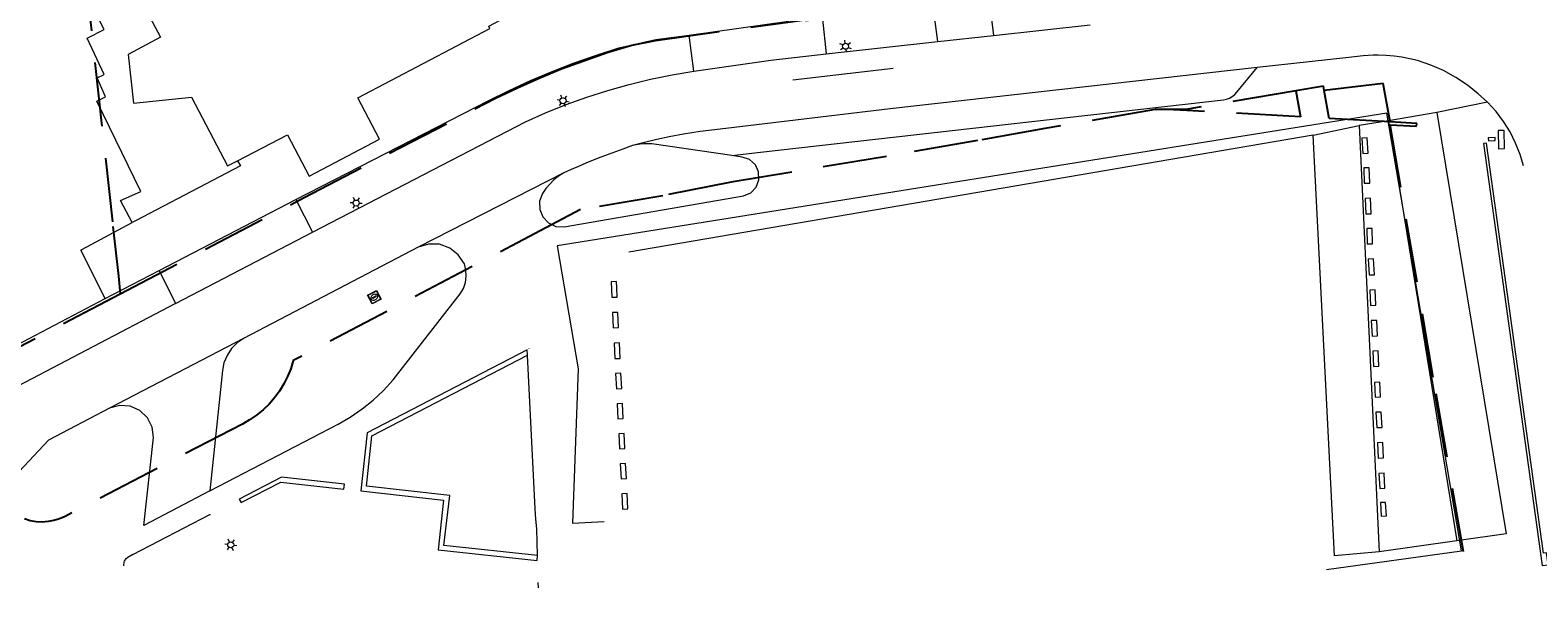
# Model space of a CAD drawing. Header units: metres. Extents: x 89872 to 94585, y 463299 to 469000.
# Tile 250 of 256: x 92346 to 92496, y 464484 to 464539. Entities that reach past the tile are written whole.
import ezdxf
from ezdxf.enums import TextEntityAlignment as Align

# ---------------------------------------------------------------- set-up
doc = ezdxf.new("R2010")
doc.units = ezdxf.units.M
doc.linetypes.add('HIDDEN', pattern=[9.525, 6.35, -3.175])
doc.layers.get('0').update_dxf_attribs({"linetype": 'CONTINUOUS'})
for name, color, linetype, lineweight in [('B-WE-GR-BEPLANTING_CULTUUR-G', 251, 'CONTINUOUS', 13), ('B-WE-IE-TERREINAFSCHEIDING-G', 251, 'CONTINUOUS', 13), ('B-WE-KL-ET_LS_OV_LICHTMAST-S', 251, 'CONTINUOUS', 13), ('B-WE-KL-GAS_PUT-S', 251, 'CONTINUOUS', 13), ('B-WE-OG-TOPOGRAFIE_BEBOUWING-GV', 251, 'CONTINUOUS', 13), ('B-WE-OG-TOPOGRAFIE_STRAATNAAM-T18', 251, 'CONTINUOUS', 13), ('B-WE-RI-HWA_GOOT_LIJNGOOT-G', 251, 'CONTINUOUS', 13), ('B-WE-VH-VERHARDING-GV', 251, 'CONTINUOUS', 13), ('B_OVERBOUWLIJN_LIJN_1', 251, 'CONTINUOUS', 13), ('Percelen', 10, 'HIDDEN', 25)]:
    doc.layers.add(name, color=color, linetype=linetype, lineweight=lineweight)
doc.styles.get("Standard").update_dxf_attribs({"font": 'isocp.shx'})

# ---------------------------------------------------------------- blocks, each defined once
blk = doc.blocks.new('Q_LICHTMAST')
for points in [[(-0.26, 0.15), (-0.52, 0.3)], [(0, 0.3), (0, 0.6)], [(0.26, 0.15), (0.52, 0.3)], [(-0.26, -0.15), (-0.52, -0.3)], [(0, -0.3), (0, -0.6)], [(0.26, -0.15), (0.52, -0.3)]]:
    blk.add_lwpolyline(points)
blk.add_circle((0, 0), 0.3)
blk = doc.blocks.new('Q_GASPUT')
blk.add_lwpolyline([(-0.5, 0.5), (0.5, 0.5), (0.5, -0.5), (-0.5, -0.5)], close=True)
for points in [[(-0.44, 0.46), (0.44, 0.46, -0.414214), (0.46, 0.44), (0.46, -0.44, -0.414214), (0.44, -0.46), (-0.44, -0.46, -0.414214), (-0.46, -0.44), (-0.46, 0.44), (-0.46, 0.44), (-0.46, 0.45), (-0.46, 0.45), (-0.46, 0.45), (-0.46, 0.45), (-0.46, 0.45), (-0.46, 0.45), (-0.46, 0.46), (-0.46, 0.46), (-0.46, 0.46), (-0.45, 0.46), (-0.45, 0.46), (-0.45, 0.46), (-0.45, 0.46), (-0.45, 0.46), (-0.45, 0.46), (-0.44, 0.46), (-0.44, 0.46)], [(-0.34, 0.1, 0.380426), (-0.28, -0.18)], [(-0.01, 0.27, 0.240218), (-0.34, 0.1)], [(-0.19, 0.04, 0.853344), (-0.19, -0.03)], [(0.33, 0.11, 0.240191), (-0.01, 0.27)], [(0.18, -0.03, 0.849746), (0.18, 0.04)], [(0.27, -0.18, 0.380426), (0.33, 0.11)], [(-0.28, -0.18, 0.148452), (0.01, -0.26)], [(0.01, -0.26, 0.131742), (0.27, -0.18)]]:
    blk.add_lwpolyline(points, format="xyb")
for points in [[(-0.19, 0.04), (0.18, 0.04)], [(0.18, -0.03), (-0.19, -0.03)]]:
    blk.add_lwpolyline(points)

msp = doc.modelspace()

# ---------------------------------------------------------------- linework, layer by layer
at = {"layer": 'B-WE-GR-BEPLANTING_CULTUUR-G'}
for p, q in [((92395.57, 464507.06), (92395.54, 464507.59)), ((92367.01, 464492.8), (92367.19, 464492.46)), ((92396.55, 464486.72), (92396.56, 464487.21)), ((92396.68, 464484.02), (92396.65, 464484.53))]:
    msp.add_line(p, q, dxfattribs=at)
for points in [[(92485.7, 464531.13), (92492.58, 464489.38), (92487.67, 464488.67)], [(92395.54, 464507.59), (92379.68, 464499.39), (92379.06, 464493.63)], [(92396.56, 464487.21), (92387.3, 464488.2), (92387.89, 464493.18), (92379.62, 464494.08), (92380.15, 464499.09), (92395.57, 464507.06)], [(92377.37, 464493.8), (92377.43, 464494.28), (92371.19, 464494.98), (92367.01, 464492.8)], [(92367.19, 464492.46), (92371.13, 464494.48), (92377.37, 464493.8)], [(92379.06, 464493.63), (92387.25, 464492.69), (92386.74, 464487.77), (92396.55, 464486.72)], [(92355.56, 464486.2), (92355.6, 464486.58), (92355.64, 464486.67), (92355.69, 464486.76), (92355.75, 464486.84), (92355.82, 464486.92), (92355.89, 464487)]]:
    msp.add_lwpolyline(points, dxfattribs=at)
at = {"layer": 'B-WE-IE-TERREINAFSCHEIDING-G'}
for p, q in [((92480.9, 464530.31), (92487.67, 464488.67)), ((92487.67, 464488.67), (92480, 464487.57))]:
    msp.add_line(p, q, dxfattribs=at)
for points in [[(92356.4, 464520.21), (92355.25, 464522.41), (92357.25, 464523.28), (92352.91, 464532.24), (92353.74, 464532.69), (92352.92, 464534.57), (92353.62, 464534.9), (92351.93, 464538.48), (92353.63, 464539.36), (92352.72, 464541.1), (92356.77, 464543.22)], [(92366.84, 464526.34), (92367.13, 464525.82), (92356.74, 464520.39), (92356.4, 464520.21)], [(92353.72, 464512.7), (92351.31, 464517.47), (92351.42, 464517.53), (92356.4, 464520.21)]]:
    msp.add_lwpolyline(points, dxfattribs=at)
at = {"layer": 'B-WE-OG-TOPOGRAFIE_BEBOUWING-GV'}
for p, q in [((92473.44, 464528.89), (92405.61, 464517.27)), ((92475.57, 464487.19), (92473.44, 464528.89))]:
    msp.add_line(p, q, dxfattribs=at)
for points in [[(92366.84, 464526.34), (92371.78, 464528.92), (92373.95, 464524.82), (92380.92, 464528.48), (92378.76, 464532.59), (92391.86, 464539.44), (92391.74, 464539.67), (92393.51, 464540.59), (92393.64, 464540.36), (92406.74, 464547.25)], [(92356.77, 464543.22), (92359.21, 464538.57), (92356.01, 464536.86), (92356.52, 464532.04), (92362.29, 464532.65), (92365.85, 464525.83), (92366.84, 464526.34)], [(92478.81, 464528.61), (92478.28, 464528.57), (92478.37, 464527.06), (92478.9, 464527.09), (92478.81, 464528.61)], [(92478.99, 464525.65), (92478.46, 464525.63), (92478.51, 464524.11), (92479.05, 464524.13), (92478.99, 464525.65)], [(92479.13, 464522.63), (92478.6, 464522.61), (92478.67, 464521.07), (92479.2, 464521.09), (92479.13, 464522.63)], [(92479.3, 464519.63), (92478.77, 464519.62), (92478.81, 464518.1), (92479.34, 464518.11), (92479.3, 464519.63)], [(92479.43, 464516.62), (92478.9, 464516.59), (92478.99, 464515.02), (92479.51, 464515.05), (92479.43, 464516.62)], [(92403.87, 464514.33), (92403.93, 464512.81), (92404.48, 464512.83), (92404.43, 464513.75), (92404.39, 464514.36), (92403.87, 464514.33)], [(92479.59, 464513.55), (92479.06, 464513.52), (92479.13, 464511.99), (92479.66, 464512.02), (92479.66, 464512.06), (92479.59, 464513.55)], [(92404.01, 464511.29), (92404.08, 464509.77), (92404.61, 464509.8), (92404.54, 464511.31), (92404.01, 464511.29)], [(92479.82, 464508.99), (92479.74, 464510.52), (92479.2, 464510.51), (92479.3, 464508.96), (92479.82, 464508.99)], [(92404.24, 464506.74), (92404.76, 464506.76), (92404.69, 464508.28), (92404.16, 464508.25), (92404.24, 464506.74)], [(92479.96, 464505.97), (92479.89, 464507.49), (92479.36, 464507.47), (92479.44, 464505.94), (92479.96, 464505.97)], [(92404.39, 464503.75), (92404.92, 464503.78), (92404.84, 464505.28), (92404.31, 464505.25), (92404.39, 464503.75)], [(92480.04, 464504.41), (92479.51, 464504.38), (92479.59, 464502.91), (92480.12, 464502.94), (92480.04, 464504.41)], [(92404.54, 464500.77), (92405.07, 464500.8), (92405, 464502.29), (92404.47, 464502.26), (92404.54, 464500.77)], [(92480.27, 464499.91), (92480.19, 464501.44), (92479.66, 464501.42), (92479.74, 464499.89), (92480.27, 464499.91)], [(92404.7, 464497.8), (92405.23, 464497.83), (92405.16, 464499.3), (92404.62, 464499.27), (92404.7, 464497.8)], [(92480.42, 464496.89), (92480.34, 464498.42), (92479.81, 464498.39), (92479.89, 464496.86), (92480.42, 464496.89)], [(92404.85, 464494.82), (92405.38, 464494.85), (92405.3, 464496.33), (92404.77, 464496.3), (92404.85, 464494.82)], [(92480.56, 464493.89), (92480.49, 464495.39), (92479.96, 464495.36), (92480.04, 464493.87), (92480.56, 464493.89)], [(92405.53, 464491.85), (92405.46, 464493.35), (92404.93, 464493.33), (92405.01, 464491.82), (92405.53, 464491.85)], [(92480.17, 464491.11), (92480.7, 464491.14), (92480.63, 464492.49), (92480.11, 464492.47), (92480.17, 464491.11)]]:
    msp.add_lwpolyline(points, dxfattribs=at)
at = {"layer": 'B-WE-OG-TOPOGRAFIE_STRAATNAAM-T18'}
msp.add_line((92421.88, 464534.36), (92431.82, 464535.5), dxfattribs=at)
at = {"layer": 'B-WE-RI-HWA_GOOT_LIJNGOOT-G'}
msp.add_line((92395.71, 464507.77), (92395.72, 464507.75), dxfattribs=at)
at = {"layer": 'B-WE-VH-VERHARDING-GV'}
for p, q in [((92441.32, 464542.23), (92441.78, 464538.76)), ((92436.24, 464538.15), (92435.8, 464541.61)), ((92411.61, 464538.78), (92421.45, 464540.17)), ((92441.78, 464538.76), (92451.36, 464539.81)), ((92412.07, 464535.23), (92411.61, 464538.78)), ((92425.17, 464536.93), (92436.24, 464538.15)), ((92436.24, 464538.15), (92441.78, 464538.76)), ((92476.7, 464536.55), (92467.89, 464535.57)), ((92490.73, 464532.14), (92485.7, 464531.13)), ((92480.9, 464530.31), (92478.02, 464529.82)), ((92485.7, 464531.13), (92480.9, 464530.31)), ((92473.44, 464528.89), (92478.02, 464529.82)), ((92478.02, 464529.82), (92480, 464487.57)), ((92399.17, 464525.13), (92384.75, 464517.77)), ((92359.06, 464515.47), (92372.61, 464522.5)), ((92372.61, 464522.5), (92374.26, 464519.27)), ((92360.71, 464512.18), (92374.26, 464519.27)), ((92384.75, 464517.77), (92367.44, 464508.74)), ((92353.72, 464512.7), (92359.06, 464515.47)), ((92359.06, 464515.47), (92360.71, 464512.18)), ((92333.54, 464502.1), (92353.72, 464512.7)), ((92360.71, 464512.18), (92335.22, 464498.84)), ((92367.44, 464508.74), (92354.15, 464501.82)), ((92364.11, 464493.62), (92357.57, 464490.21)), ((92356.48, 464487.31), (92355.89, 464487)), ((92480, 464487.57), (92475.57, 464487.19))]:
    msp.add_line(p, q, dxfattribs=at)
for points in [[(92423.08, 464540.36), (92423.1, 464540.19), (92424.81, 464540.36), (92425.17, 464536.93)], [(92372.61, 464522.5), (92391.67, 464532.28), (92393.76, 464533.31), (92395.88, 464534.29), (92398.04, 464535.19), (92400.21, 464536.04), (92402.41, 464536.81), (92404.64, 464537.52), (92408.3, 464538.36), (92411.61, 464538.78)], [(92412.07, 464535.23), (92419.69, 464536.3), (92425.17, 464536.93)], [(92490.73, 464532.14), (92489.81, 464532.97), (92488.73, 464533.83), (92487.58, 464534.6), (92486.37, 464535.27), (92485.1, 464535.82), (92483.79, 464536.26), (92483.02, 464536.44), (92482.24, 464536.59), (92481.46, 464536.7), (92480.67, 464536.77), (92479.89, 464536.81), (92479.39, 464536.8), (92478.41, 464536.74), (92476.7, 464536.55)], [(92374.26, 464519.27), (92395.37, 464530.21), (92397.38, 464531.09), (92399.41, 464531.9), (92401.46, 464532.64), (92403.55, 464533.3), (92405.65, 464533.9), (92407.78, 464534.42), (92409.92, 464534.86), (92412.07, 464535.23)], [(92467.89, 464535.57), (92431.51, 464531.5), (92415.22, 464529.55), (92412.7, 464529.24), (92411.05, 464528.97), (92409.62, 464528.7), (92408.4, 464528.44), (92407.16, 464528.16), (92405.98, 464527.84)], [(92415.82, 464526.87), (92418.68, 464527.19), (92464.55, 464532.36), (92464.86, 464532.43), (92465.15, 464532.54), (92465.43, 464532.7), (92465.68, 464532.89), (92465.89, 464533.12), (92467.89, 464535.57)], [(92494.29, 464525.82), (92493.95, 464526.96), (92493.51, 464528.07), (92492.96, 464529.19), (92492.32, 464530.24), (92491.57, 464531.23), (92490.73, 464532.14)], [(92490.81, 464528.31), (92491.5, 464528.33), (92491.49, 464528.63), (92490.8, 464528.61), (92490.81, 464528.31)], [(92491.78, 464529.35), (92491.8, 464527.53), (92492.4, 464527.54), (92492.38, 464529.35), (92491.78, 464529.35)], [(92405.98, 464527.84), (92405.03, 464527.5), (92402.85, 464526.69), (92402.1, 464526.39), (92401.36, 464526.09), (92400.63, 464525.78), (92399.9, 464525.46), (92399.17, 464525.13)], [(92415.82, 464526.87), (92407.91, 464528), (92407.53, 464528.02), (92407.14, 464528.02), (92406.75, 464527.99), (92406.36, 464527.93), (92405.98, 464527.84)], [(92496.45, 464486.27), (92496.75, 464486.31), (92496.58, 464487.5), (92496.29, 464487.46), (92490.63, 464528.07), (92490.33, 464528.04), (92496.15, 464486.23), (92496.45, 464486.27)], [(92399.17, 464525.13), (92398.66, 464524.8), (92398.2, 464524.44), (92397.78, 464524.03), (92397.4, 464523.58), (92397.08, 464523.09), (92396.78, 464522.34), (92396.79, 464521.52), (92397.09, 464520.77), (92397.66, 464520.18), (92398.39, 464519.84), (92399.21, 464519.8), (92416.98, 464522.86), (92417.7, 464523.16), (92418.24, 464523.73), (92418.52, 464524.45), (92418.49, 464525.23), (92418.16, 464525.94), (92417.58, 464526.46), (92416.84, 464526.71), (92415.82, 464526.87)], [(92364.11, 464493.62), (92376.8, 464500.24), (92378.02, 464500.94), (92379.19, 464501.74), (92380.29, 464502.62), (92381.32, 464503.58), (92382.27, 464504.62), (92388.92, 464513.15), (92389.23, 464513.69), (92389.42, 464514.28), (92389.5, 464514.9), (92389.47, 464515.53), (92389.32, 464516.13), (92388.72, 464517.03), (92387.87, 464517.69), (92386.86, 464518.06), (92385.78, 464518.09), (92384.75, 464517.77)], [(92367.44, 464508.74), (92366.79, 464508.29), (92366.23, 464507.72), (92365.8, 464507.05), (92365.5, 464506.32), (92365.35, 464505.54), (92364.11, 464493.62)], [(92396.56, 464487.21), (92396.5, 464489.85), (92396.42, 464490.83), (92396.33, 464491.83), (92395.57, 464507.06)], [(92354.15, 464501.82), (92348.1, 464498.65), (92339.85, 464489.85), (92338.77, 464488.67)], [(92357.57, 464490.21), (92358.51, 464498.91), (92358.38, 464499.95), (92357.91, 464500.88), (92357.15, 464501.6), (92356.2, 464502.02), (92355.16, 464502.1), (92354.15, 464501.82)], [(92356.48, 464487.31), (92364.11, 464491.28), (92364.15, 464491.29)]]:
    msp.add_lwpolyline(points, dxfattribs=at)
at = {"layer": 'B_OVERBOUWLIJN_LIJN_1'}
for points in [[(92474.76, 464485.82), (92488.15, 464487.68), (92480.76, 464531.04), (92398.53, 464517.9), (92400.61, 464505.72)], [(92400.61, 464505.72), (92400.04, 464490.41), (92403.19, 464490.58)]]:
    msp.add_lwpolyline(points, dxfattribs=at)
at = {"layer": 'Percelen'}
msp.add_line((92400.84, 464521.51), (92400.84, 464521.5), dxfattribs=at)
for points in [[(92345.95, 464597.49), (92349.27, 464567.27), (92350.62, 464555), (92354.49, 464519.82), (92355.03, 464514.91), (92355.21, 464513.16)], [(92355.21, 464513.16), (92373.46, 464522.7), (92392.4, 464532.53), (92394.58, 464533.58), (92396.79, 464534.57), (92399.02, 464535.49), (92403.59, 464537.1), (92405.91, 464537.79), (92408.27, 464538.27), (92421.87, 464540.14), (92429, 464541.14)], [(92471.74, 464533.26), (92472.18, 464530.69), (92460.92, 464531.32), (92459.62, 464531.4), (92457.79, 464531.42)], [(92471.74, 464533.26), (92460.83, 464531.42), (92457.79, 464531.42)], [(92474.54, 464533.31), (92474.47, 464533.73), (92471.74, 464533.26)], [(92481.07, 464530.19), (92480.38, 464533.98), (92474.54, 464533.31)], [(92481.07, 464530.19), (92475.02, 464530.53), (92474.54, 464533.31)], [(92457.79, 464531.42), (92446.86, 464529.54), (92440.17, 464528.35)], [(92488.34, 464487.59), (92485.35, 464504.91), (92481.08, 464529.91), (92483.68, 464529.78), (92483.71, 464530.04), (92481.07, 464530.19)], [(92440.17, 464528.35), (92431.16, 464526.76), (92415.77, 464524.22), (92408.99, 464522.87), (92400.84, 464521.5)], [(92400.84, 464521.51), (92398.51, 464520.28), (92372.36, 464506.53), (92372.12, 464505.73), (92371.81, 464504.97), (92371.44, 464504.22), (92371.01, 464503.52), (92370.51, 464502.85), (92369.97, 464502.22), (92369.37, 464501.65), (92368.73, 464501.12), (92368.04, 464500.66), (92367.32, 464500.25), (92349.75, 464491.1), (92349.21, 464490.86), (92348.65, 464490.69), (92348.06, 464490.58), (92347.47, 464490.54), (92346.88, 464490.57), (92346.3, 464490.67), (92345.73, 464490.84)], [(92355.21, 464513.16), (92355.22, 464513.11), (92333.68, 464501.85)]]:
    msp.add_lwpolyline(points, dxfattribs=at)

# ---------------------------------------------------------------- block references
at = {"layer": 'B-WE-KL-ET_LS_OV_LICHTMAST-S'}
for p, rotation in [((92427.1, 464537.69), 6.280569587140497), ((92399.1, 464532.28), 21.73331606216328), ((92378.6, 464522.15), 27.39164988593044), ((92366.17, 464488.28), 83.6617503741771)]:
    msp.add_blockref('Q_LICHTMAST', p, dxfattribs=dict(at, rotation=rotation))
at = {"layer": 'B-WE-KL-GAS_PUT-S', "rotation": 27.56106821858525}
msp.add_blockref('Q_GASPUT', (92380.4, 464512.82), dxfattribs=at)

# ---------------------------------------------------------------- texts
at = {"layer": 'B-WE-OG-TOPOGRAFIE_STRAATNAAM-T18'}
msp.add_text('Mendelweg', height=0.005, rotation=6.5515, dxfattribs=at).set_placement((92421.88, 464534.36), align=Align.MIDDLE)

doc.saveas('drawing.dxf')
